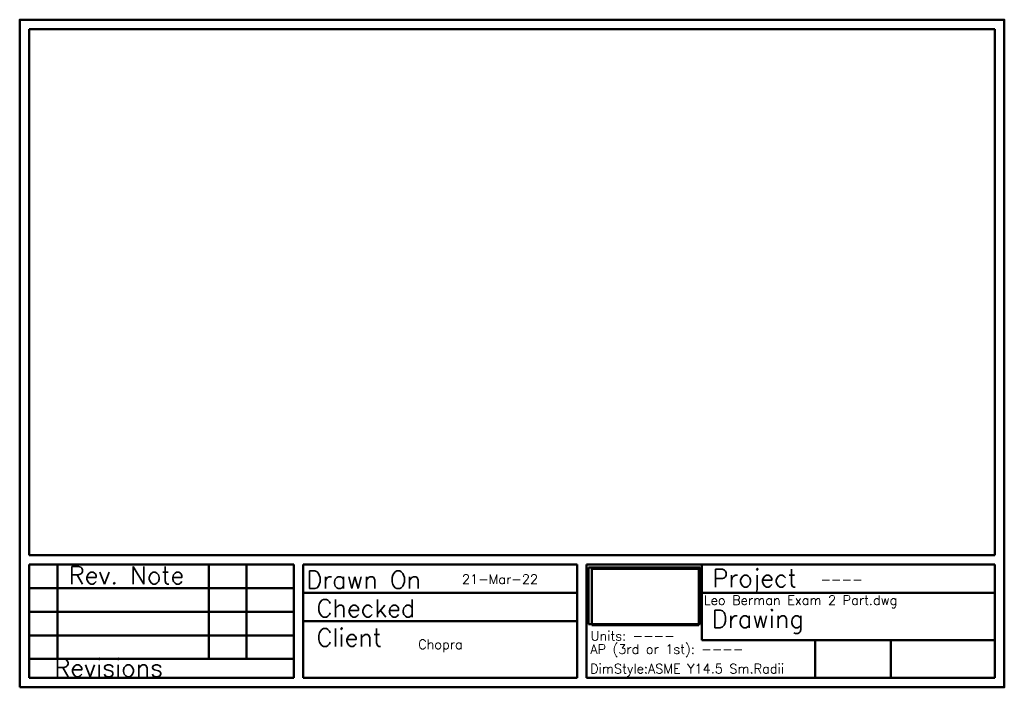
# Paper-space layout 'ANSI A4L' of a CAD drawing. Header units: inches. Extents: x 0.1 to 10.5, y 0.1 to 7.1.
import ezdxf

# ---------------------------------------------------------------- set-up
doc = ezdxf.new("R2010")
doc.units = ezdxf.units.IN
doc.header["$MEASUREMENT"] = 0
doc.layers.get('0').update_dxf_attribs({"lineweight": 50})
doc.styles.add('Fields', font='simplex.shx', dxfattribs={"height": 0.1})
doc.styles.add('Title Block', font='simplex.shx', dxfattribs={"height": 0.1875})
picture_1 = doc.add_image_def('image1.bmp', size_in_pixel=(623, 328))
picture_2 = doc.add_image_def('image2.bmp', size_in_pixel=(643, 326))

psp = doc.layouts.new('ANSI A4L')

# ---------------------------------------------------------------- linework, layer by layer
for p, q in [((10.389, 7.043), (0.169, 7.043)), ((0.169, 7.043), (0.169, 1.476)), ((10.389, 1.476), (10.389, 7.043)), ((0.169, 1.476), (10.389, 1.476)), ((0.169, 1.376), (2.969, 1.376)), ((0.169, 1.376), (0.169, 0.176)), ((0.469, 1.376), (0.469, 0.376)), ((2.069, 1.376), (2.069, 0.376)), ((2.469, 1.376), (2.469, 0.376)), ((2.969, 0.176), (2.969, 1.376)), ((3.069, 1.376), (5.969, 1.376)), ((3.069, 0.176), (3.069, 1.376)), ((5.969, 0.176), (5.969, 1.376)), ((6.069, 1.376), (10.389, 1.376)), ((6.069, 0.176), (6.069, 1.376)), ((7.289, 0.576), (7.289, 1.376)), ((10.389, 0.176), (10.389, 1.376)), ((0.169, 1.126), (2.969, 1.126)), ((3.069, 1.076), (5.969, 1.076)), ((7.289, 1.076), (10.389, 1.076)), ((0.169, 0.876), (2.969, 0.876)), ((3.069, 0.776), (5.969, 0.776)), ((0.169, 0.626), (2.969, 0.626)), ((7.289, 0.576), (10.389, 0.576)), ((8.489, 0.176), (8.489, 0.576)), ((9.289, 0.176), (9.289, 0.576)), ((0.169, 0.376), (2.969, 0.376)), ((0.169, 0.176), (2.969, 0.176)), ((3.069, 0.176), (5.969, 0.176)), ((6.069, 0.176), (10.389, 0.176))]:
    psp.add_line(p, q)
psp.add_lwpolyline([(0.069, 0.076), (10.489, 0.076), (10.489, 7.143), (0.069, 7.143)], close=True)

# ---------------------------------------------------------------- texts
at = {"attachment_point": 1}
for s, width, gutter_width, insert, char_height, style in [('Rev. Note', 1.6, 0.938, (0.588, 1.356), 0.1875, 'Title Block'), ('Drawn On', 2.9, 0.938, (3.103, 1.309), 0.1875, 'Title Block'), ('Project', 2.9, 0.938, (7.401, 1.325), 0.1875, 'Title Block'), ('Checked', 2.9, 0.938, (3.211, 1.007), 0.1875, 'Title Block'), ('Drawing', 2.9, 0.938, (7.395, 0.894), 0.1875, 'Title Block'), ('Client', 2.9, 0.938, (3.211, 0.697), 0.1875, 'Title Block'), ('Chopra', 1.46708, 0.5, (4.286, 0.581), 0.1, 'Fields'), ('Revisions', 1.89578, 0.938, (0.436, 0.376), 0.1875, 'Title Block')]:
    psp.add_mtext_dynamic_manual_height_columns(s, width=width, gutter_width=gutter_width, heights=[0], dxfattribs=dict(at, insert=insert, char_height=char_height, style=style))
at = {"char_height": 0.1, "attachment_point": 1, "style": 'Fields'}
for s, insert in [('21-Mar-22', (4.749, 1.27)), ('----', (8.544, 1.267)), ('Leo Berman Exam 2 Part.dwg', (7.308, 1.048)), ('Units: ----', (6.11, 0.67)), ('AP (3rd or 1st): ----', (6.108, 0.53)), ('DimStyle:ASME Y14.5 Sm.Radii', (6.105, 0.323))]:
    psp.add_mtext(s, dxfattribs=dict(at, insert=insert))

# ---------------------------------------------------------------- pictures from other files: only their frames are drawn
image = psp.add_image(picture_2, insert=(6.087, 0.744), size_in_units=(1.184, 0.6))
image.dxf.flags = 7
image = psp.add_image(picture_1, insert=(6.123, 0.735), size_in_units=(1.132, 0.596))
image.dxf.flags = 7

doc.saveas('drawing.dxf')
